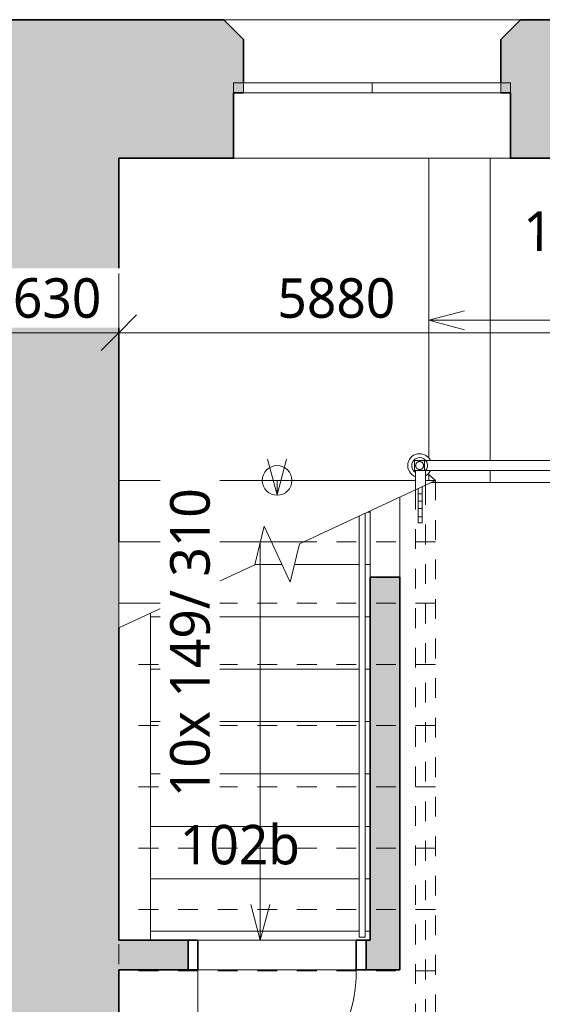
# Model space of a CAD drawing. Header units: metres. Extents: x -2.5 to 41.7, y -3 to 31.6.
# Tile 7 of 23: x 10.8 to 13.4, y 9.8 to 14.7. Entities that reach past the tile are written whole.
import ezdxf

# ---------------------------------------------------------------- set-up
doc = ezdxf.new("R2010")
doc.units = ezdxf.units.M
for name, pattern in [('AV - Cerch_ 1 tecka 2mm', [0.004, 0.002, -0.001, 0, -0.001]), ('AV - Cerch_ 2 tecky 2mm', [0.0038, 0.002, -0.0006, 0, -0.0006, 0, -0.0006]), ('AV - Cerch_ 2 tecky 4mm', [0.008, 0.004, -0.0015, 0, -0.001, 0, -0.0015])]:
    doc.linetypes.add(name, pattern=pattern)
doc.layers.add('AV-KOTY', color=5, linetype='Continuous', lineweight=13, true_color=0x0000ff)
doc.layers.add('AV-MISTNOSTI', color=5, linetype='Continuous', lineweight=5, true_color=0x0000ff)
for name, color, linetype, lineweight in [('AV-KOTY-100', 7, 'Continuous', 5), ('AV-SRAFY', 7, 'Continuous', 35), ('AV-STAVBA', 7, 'Continuous', 18)]:
    doc.layers.add(name, color=color, linetype=linetype, lineweight=lineweight)
doc.styles.add('Trebuchet MS', font='trebuc.ttf', dxfattribs={"height": 0.2})
doc.styles.add('Trebuchet MS_B', font='trebuc.ttf', dxfattribs={"height": 0.2})
doc.dimstyles.new('2_mm_-_O_-_Blue_-_mm', dxfattribs={"dimscale": 0.3048, "dimtxt": 0.20619, "dimasz": 0.590551, "dimexe": 0.393701, "dimexo": 0.0625, "dimgap": 0.065617, "dimtad": 1, "dimdec": 0, "dimlfac": 1000, "dimzin": 0, "dimdsep": 46, "dimtxsty": 'Trebuchet MS', "dimblk1": 'OBLIQUE', "dimblk2": 'OBLIQUE', "dimsah": 1, "dimcen": 0.09, "dimazin": 0, "dimtfac": 1, "dimtdec": 4, "dimtix": 1, "dimtmove": 0, "dimatfit": 3, "dimfxl": 0.984252, "dimfxlon": 1, "dimtvp": 1, "dimtfill": 1, "dimtolj": 1, "dimtzin": 0, "dimarcsym": 2})
doc.dimstyles.new('2_mm_-_O_-_Blue_-_mm_1', dxfattribs={"dimscale": 0.3048, "dimtxt": 0.20619, "dimasz": 0.590551, "dimexe": 0.393701, "dimexo": 0.0625, "dimgap": 0.065617, "dimtad": 1, "dimdec": 0, "dimlfac": 1000, "dimzin": 0, "dimdsep": 46, "dimtxsty": 'Trebuchet MS', "dimblk1": 'OBLIQUE', "dimblk2": 'OBLIQUE', "dimsah": 1, "dimcen": 0.09, "dimazin": 0, "dimtfac": 1, "dimtdec": 4, "dimtix": 1, "dimtmove": 2, "dimatfit": 3, "dimfxl": 0.984252, "dimfxlon": 1, "dimtvp": 1, "dimtfill": 1, "dimtolj": 1, "dimtzin": 0, "dimarcsym": 2})

# ---------------------------------------------------------------- blocks, each defined once
blk = doc.blocks.new('DO_1-L_Obl__členěné_11 - 800x2070-V3-1NP')
at = {"layer": 'AV-STAVBA', "lineweight": 35}
for p, q in [((-0.4, 0.075), (-0.45, 0.075)), ((-0.4, -0.075), (-0.4, 0.075)), ((0.45, 0.075), (0.4, 0.075)), ((0.4, 0.075), (0.4, -0.075)), ((-0.45, -0.075), (-0.4, -0.075)), ((0.4, -0.075), (0.45, -0.075))]:
    blk.add_line(p, q, dxfattribs=at)
at = {"layer": 'AV-STAVBA'}
for p, q in [((-0.45, 0.075), (-0.45, -0.075)), ((-0.45, 0.075), (-0.4, 0.075)), ((-0.4, -0.075), (-0.4, 0.075)), ((0.4, 0.075), (0.4, -0.075)), ((0.45, 0.075), (0.4, 0.075)), ((0.45, -0.075), (0.45, 0.075)), ((-0.4, -0.075), (-0.4, -0.875))]:
    blk.add_line(p, q, dxfattribs=at)
at = {"layer": 'AV-STAVBA', "linetype": 'AV - Cerch_ 1 tecka 2mm'}
for p, q in [((-0.4, 0.075), (0.4, 0.075)), ((0.4, -0.075), (-0.4, -0.075))]:
    blk.add_line(p, q, dxfattribs=at)
at = {"layer": 'AV-STAVBA'}
blk.add_arc((-0.4, -0.075), 0.8, 270, 0, dxfattribs=at)
blk = doc.blocks.new('Railing - Railing-1022394-1NP')
at = {"layer": 'AV-STAVBA'}
for p, q in [((12.5298, 12.2522), (12.5298, 10.1082)), ((12.4998, 12.2382), (12.4998, 10.1082)), ((12.5298, 10.1082), (12.4998, 10.1082))]:
    blk.add_line(p, q, dxfattribs=at)
blk = doc.blocks.new('WI_2222_bez středního sloupku - 1400x3440-1056768-1NP')
at = {"layer": 'AV-STAVBA'}
for p, q in [((-0.7, -0.02), (-0.7, 0.03)), ((-0.7, 0.03), (0.7, 0.03)), ((0, 0.03), (-0.65, 0.03)), ((-0.65, 0.03), (-0.65, -0.02)), ((-0.65, -0.02), (-0.65, 0.03)), ((0.65, 0.03), (0, 0.03)), ((0, 0.03), (0, -0.02)), ((0, 0.03), (0, -0.02)), ((0.65, 0.03), (0.65, -0.02)), ((0.65, -0.02), (0.65, 0.03)), ((0.7, -0.02), (0.7, 0.03)), ((-0.7, -0.02), (0.7, -0.02)), ((-0.65, -0.02), (0, -0.02)), ((0, -0.02), (0.65, -0.02))]:
    blk.add_line(p, q, dxfattribs=at)
blk = doc.blocks.new('Railing - BA_Zdobný sloupek zábradlí-1391636-1NP')
at = {"layer": 'AV-STAVBA'}
for p, q in [((0.025, 0.025), (-0.025, 0.025)), ((-0.025, 0.025), (-0.025, -0.025)), ((0.025, -0.025), (0.025, 0.025)), ((-0.025, -0.025), (0.025, -0.025))]:
    blk.add_line(p, q, dxfattribs=at)
at = {"layer": 'AV-STAVBA', "flags": 128}
for points in [[(0.02, 0), (0.02, 0.0008), (0.0199, 0.0016), (0.0199, 0.0024), (0.0197, 0.0032), (0.0196, 0.004), (0.0194, 0.0048), (0.0192, 0.0055), (0.019, 0.0063), (0.0187, 0.007), (0.0184, 0.0078), (0.0181, 0.0085), (0.0177, 0.0092), (0.0174, 0.0099), (0.0169, 0.0106), (0.0165, 0.0113), (0.016, 0.0119), (0.0156, 0.0126), (0.015, 0.0132), (0.0145, 0.0138), (0.0139, 0.0143), (0.0133, 0.0149), (0.0127, 0.0154), (0.0121, 0.0159), (0.0115, 0.0164), (0.0108, 0.0168), (0.0101, 0.0172), (0.0094, 0.0176), (0.0087, 0.018), (0.008, 0.0183), (0.0072, 0.0186), (0.0065, 0.0189), (0.0057, 0.0192), (0.005, 0.0194), (0.0042, 0.0196), (0.0034, 0.0197), (0.0026, 0.0198), (0.0018, 0.0199), (0.001, 0.02), (0.0002, 0.02), (-0.0006, 0.02), (-0.0014, 0.02), (-0.0022, 0.0199), (-0.003, 0.0198), (-0.0038, 0.0196), (-0.0045, 0.0195), (-0.0053, 0.0193), (-0.0061, 0.0191), (-0.0068, 0.0188), (-0.0076, 0.0185), (-0.0083, 0.0182), (-0.009, 0.0178), (-0.0097, 0.0175), (-0.0104, 0.0171), (-0.0111, 0.0166), (-0.0118, 0.0162), (-0.0124, 0.0157), (-0.013, 0.0152), (-0.0136, 0.0146), (-0.0142, 0.0141), (-0.0147, 0.0135), (-0.0153, 0.0129), (-0.0158, 0.0123), (-0.0163, 0.0116), (-0.0167, 0.011), (-0.0171, 0.0103), (-0.0175, 0.0096), (-0.0179, 0.0089), (-0.0182, 0.0082), (-0.0186, 0.0074), (-0.0188, 0.0067), (-0.0191, 0.0059), (-0.0193, 0.0052), (-0.0195, 0.0044), (-0.0197, 0.0036), (-0.0198, 0.0028), (-0.0199, 0.002), (-0.02, 0.0012), (-0.02, 0.0004), (-0.02, 0)], [(-0.02, 0), (-0.02, -0.0008), (-0.0199, -0.0016), (-0.0199, -0.0024), (-0.0197, -0.0032), (-0.0196, -0.004), (-0.0194, -0.0048), (-0.0192, -0.0055), (-0.019, -0.0063), (-0.0187, -0.007), (-0.0184, -0.0078), (-0.0181, -0.0085), (-0.0177, -0.0092), (-0.0174, -0.0099), (-0.0169, -0.0106), (-0.0165, -0.0113), (-0.016, -0.0119), (-0.0156, -0.0126), (-0.015, -0.0132), (-0.0145, -0.0138), (-0.0139, -0.0143), (-0.0133, -0.0149), (-0.0127, -0.0154), (-0.0121, -0.0159), (-0.0115, -0.0164), (-0.0108, -0.0168), (-0.0101, -0.0172), (-0.0094, -0.0176), (-0.0087, -0.018), (-0.008, -0.0183), (-0.0072, -0.0186), (-0.0065, -0.0189), (-0.0057, -0.0192), (-0.005, -0.0194), (-0.0042, -0.0196), (-0.0034, -0.0197), (-0.0026, -0.0198), (-0.0018, -0.0199), (-0.001, -0.02), (-0.0002, -0.02), (0.0006, -0.02), (0.0014, -0.02), (0.0022, -0.0199), (0.003, -0.0198), (0.0038, -0.0196), (0.0045, -0.0195), (0.0053, -0.0193), (0.0061, -0.0191), (0.0068, -0.0188), (0.0076, -0.0185), (0.0083, -0.0182), (0.009, -0.0178), (0.0097, -0.0175), (0.0104, -0.0171), (0.0111, -0.0166), (0.0118, -0.0162), (0.0124, -0.0157), (0.013, -0.0152), (0.0136, -0.0146), (0.0142, -0.0141), (0.0147, -0.0135), (0.0153, -0.0129), (0.0158, -0.0123), (0.0163, -0.0116), (0.0167, -0.011), (0.0171, -0.0103), (0.0175, -0.0096), (0.0179, -0.0089), (0.0182, -0.0082), (0.0186, -0.0074), (0.0188, -0.0067), (0.0191, -0.0059), (0.0193, -0.0052), (0.0195, -0.0044), (0.0197, -0.0036), (0.0198, -0.0028), (0.0199, -0.002), (0.02, -0.0012), (0.02, -0.0004), (0.02, 0)]]:
    blk.add_lwpolyline(points, dxfattribs=at)
at = {"layer": 'AV-STAVBA'}
for radius, start, end in [(0.06, 115.3078, 180), (0.06, 30.6005, 64.6922), (0.04, 49.7548, 180), (0.06, 180, 340.2449), (0.04, 180, 330)]:
    blk.add_arc((0, 0), radius, start, end, dxfattribs=at)
blk = doc.blocks.new('Railing - Railing-1388629-1NP')
at = {"layer": 'AV-STAVBA'}
for p, q in [((12.852, 12.5182), (12.8298, 12.5182)), ((15.6348, 12.5182), (12.852, 12.5182)), ((15.6348, 12.5182), (15.6348, 12.4682)), ((12.852, 12.4682), (12.8348, 12.4682)), ((15.6348, 12.4682), (12.852, 12.4682))]:
    blk.add_line(p, q, dxfattribs=at)
at = {"rotation": 270}
blk.add_blockref('Railing - BA_Zdobný sloupek zábradlí-1391636-1NP', (12.8048, 12.4932), dxfattribs=at)
blk = doc.blocks.new('Railing - BA_Panel zábradlí-1390691-1NP')
at = {"layer": 'AV-STAVBA'}
for p, q in [((-0.0274, 0.0638), (-0.0274, 0.0377)), ((-0.0074, 0.0377), (-0.0074, 0.0726)), ((-0.0274, 0), (-0.0274, 0.0377)), ((-0.0074, 0.0377), (-0.0274, 0.0377)), ((-0.0274, -0.0377), (-0.0274, 0)), ((-0.0274, 0), (-0.0074, 0)), ((-0.0074, 0.0377), (-0.0074, 0)), ((-0.0074, 0), (-0.0074, -0.0377)), ((-0.0274, -0.0377), (-0.0274, -0.08)), ((-0.0274, -0.0377), (-0.0074, -0.0377)), ((-0.0074, -0.08), (-0.0074, -0.0377)), ((-0.0274, -0.08), (-0.0074, -0.08)), ((-0.0274, -0.11), (-0.0274, -0.08)), ((-0.0074, -0.08), (-0.0074, -0.11)), ((-0.0274, -0.11), (-0.0074, -0.11))]:
    blk.add_line(p, q, dxfattribs=at)
blk = doc.blocks.new('Railing - Railing-1390515-1NP')
at = {"layer": 'AV-STAVBA'}
for p, q in [((12.7848, 12.4682), (12.7848, 12.3711)), ((12.8298, 12.4682), (12.8348, 12.4682)), ((12.8348, 12.4682), (12.8348, 12.3944)), ((12.7848, 12.3711), (12.8348, 12.3944))]:
    blk.add_line(p, q, dxfattribs=at)
at = {"layer": 'AV-STAVBA', "linetype": 'AV - Cerch_ 2 tecky 2mm'}
for p, q in [((12.7848, 12.3711), (12.7848, 9.6277)), ((12.8348, 12.3944), (12.8348, 9.6277)), ((12.7848, 9.6277), (12.7848, 9.5882)), ((12.8348, 9.6277), (12.8348, 9.5882)), ((12.8348, 9.5882), (12.7848, 9.5882))]:
    blk.add_line(p, q, dxfattribs=at)
blk.add_blockref('Railing - BA_Panel zábradlí-1390691-1NP', (12.8248, 12.3132))
blk = doc.blocks.new('DIMBLOCK28-1NP')
at = {"layer": 'AV-KOTY-100', "color": 5, "true_color": 0x0000ff}
for p, q in [((10.6548, 13.1646), (10.6548, 13.4646)), ((11.2848, 13.1646), (11.2848, 13.4646)), ((10.6548, 13.1646), (10.7448, 13.2546)), ((11.2848, 13.1646), (11.3748, 13.2546)), ((10.6548, 13.1646), (10.5648, 13.0746)), ((10.6548, 13.1646), (11.2848, 13.1646)), ((10.6548, 13.1646), (10.6548, 13.0446)), ((11.2848, 13.1646), (11.1948, 13.0746)), ((11.2848, 13.1646), (11.2848, 13.0446))]:
    blk.add_line(p, q, dxfattribs=at)
at = {"layer": 'AV-KOTY-100', "color": 0, "insert": (10.7496, 13.4405), "char_height": 0.2, "width": 0.528406, "attachment_point": 1, "line_spacing_factor": 1.048425, "style": 'Trebuchet MS', "bg_fill": 3, "box_fill_scale": 1.25, "bg_fill_color": 256, "bg_fill_true_color": 13158600, "bg_fill_transparency": 0}
blk.add_mtext('630', dxfattribs=at)
blk = doc.blocks.new('_Oblique')
at = {"color": 0, "linetype": 'ByBlock', "lineweight": -2}
blk.add_line((-0.5, -0.5), (0.5, 0.5), dxfattribs=at)
blk = doc.blocks.new('DIMBLOCK29-1NP')
at = {"layer": 'AV-KOTY-100', "color": 5, "true_color": 0x0000ff}
for p, q in [((11.2848, 13.1646), (11.2848, 13.4646)), ((17.1648, 13.1646), (17.1648, 13.4646)), ((11.2848, 13.1646), (11.3748, 13.2546)), ((17.1648, 13.1646), (17.2548, 13.2546)), ((11.2848, 13.1646), (11.1948, 13.0746)), ((11.2848, 13.1646), (17.1648, 13.1646)), ((11.2848, 13.1646), (11.2848, 13.0446)), ((17.1648, 13.1646), (17.0748, 13.0746)), ((17.1648, 13.1646), (17.1648, 13.0446))]:
    blk.add_line(p, q, dxfattribs=at)
at = {"layer": 'AV-KOTY-100', "color": 0, "insert": (12.0861, 13.4405), "char_height": 0.2, "width": 0.704541, "attachment_point": 1, "line_spacing_factor": 1.048425, "style": 'Trebuchet MS', "bg_fill": 3, "box_fill_scale": 1.25, "bg_fill_color": 256, "bg_fill_true_color": 13158600, "bg_fill_transparency": 0}
blk.add_mtext('5880', dxfattribs=at)

msp = doc.modelspace()

# ---------------------------------------------------------------- hatches: boundary and pattern name
at = {"layer": 'AV-SRAFY', "lineweight": 18}
h = msp.add_hatch(color=256, dxfattribs=at)
h.paths.add_polyline_path([(17.1648, 14.0482), (17.4148, 14.0482), (17.4148, 14.7482), (16.6148, 14.7482), (16.5148, 14.6482), (16.5148, 14.3782), (16.5648, 14.3782), (16.5648, 14.0482)])
h.paths.add_polyline_path([(15.1648, 14.0482), (15.1648, 14.3782), (15.2148, 14.3782), (15.2148, 14.6482), (15.1148, 14.7482), (13.3148, 14.7482), (13.2148, 14.6482), (13.2148, 14.3782), (13.2648, 14.3782), (13.2648, 14.0482), (14.6705, 14.0482)])
h.paths.add_polyline_path([(11.2848, 14.0482), (11.8648, 14.0482), (11.8648, 14.3782), (11.9148, 14.3782), (11.9148, 14.6482), (11.8148, 14.7482), (10.6548, 14.7482), (10.6548, 14.0482)])
for points in [[(10.6548, 12.5982), (11.2848, 12.5982), (11.2848, 14.0482), (10.6548, 14.0482), (10.6548, 12.9629)], [(12.5548, 10.0932), (12.7048, 10.0932), (12.7048, 11.9279), (12.5548, 11.9279), (12.5548, 11.8688)]]:
    msp.add_hatch(color=256, dxfattribs=at).paths.add_polyline_path(points)
h = msp.add_hatch(color=256, dxfattribs=at)
h.paths.add_polyline_path([(10.6548, 8.0382), (11.2848, 8.0382), (11.2848, 8.5482), (10.6548, 8.5482)])
h.paths.add_polyline_path([(11.2848, 9.5982), (11.2848, 12.5982), (10.6548, 12.5982), (10.6548, 9.5982)])
h = msp.add_hatch(color=256, dxfattribs=at)
h.paths.add_polyline_path([(12.7048, 9.9432), (12.7048, 10.0932), (12.5348, 10.0932), (12.5348, 9.9432)])
h.paths.add_polyline_path([(11.6348, 9.9432), (11.6348, 10.0932), (11.2848, 10.0932), (11.2848, 9.9432)])

# ---------------------------------------------------------------- linework, layer by layer
at = {"layer": 'AV-KOTY'}
for p, q in [((12.852, 13.2282), (13.032, 13.2764)), ((13.162, 13.2282), (12.852, 13.2282)), ((12.852, 13.2282), (13.032, 13.18)), ((13.472, 13.2282), (13.162, 13.2282)), ((12.0848, 12.3447), (12.0366, 12.5247)), ((12.0848, 12.3447), (12.133, 12.5247)), ((12.0848, 12.4177), (12.0848, 12.3447)), ((11.9998, 12.1082), (11.9998, 11.9932)), ((11.9998, 11.9932), (11.9998, 11.7282)), ((11.9998, 11.7282), (11.9998, 11.4632)), ((11.9998, 11.4632), (11.9998, 11.1982)), ((11.9998, 11.1982), (11.9998, 10.9332)), ((11.9998, 10.9332), (11.9998, 10.6682)), ((11.9998, 10.6682), (11.9998, 10.4032)), ((11.9998, 10.4032), (11.9998, 10.1382)), ((11.9998, 10.0932), (11.9516, 10.2732)), ((11.9998, 10.0932), (12.048, 10.2732)), ((11.9998, 10.1382), (11.9998, 10.0932))]:
    msp.add_line(p, q, dxfattribs=at)
msp.add_circle((12.0848, 12.4177), 0.075, dxfattribs=at)
at = {"layer": 'AV-STAVBA', "lineweight": 35}
for p, q in [((11.8148, 14.7482), (10.3848, 14.7482)), ((11.9148, 14.6482), (11.8148, 14.7482)), ((13.3148, 14.7482), (13.2148, 14.6482)), ((15.1148, 14.7482), (13.3148, 14.7482)), ((11.9148, 14.4282), (11.9148, 14.6482)), ((13.2148, 14.6482), (13.2148, 14.4282)), ((11.8648, 14.0482), (11.8648, 14.3782)), ((11.8648, 14.3782), (11.9148, 14.3782)), ((13.2148, 14.3782), (13.2648, 14.3782)), ((13.2648, 14.3782), (13.2648, 14.0482)), ((11.2848, 14.0482), (11.8648, 14.0482)), ((11.2848, 12.1077), (11.2848, 14.0482)), ((13.2648, 14.0482), (15.1648, 14.0482)), ((12.7048, 11.9279), (12.5548, 11.9279)), ((12.5548, 11.9279), (12.5548, 10.0932)), ((12.7048, 9.9432), (12.7048, 11.9279)), ((11.2848, 10.0932), (11.2848, 11.6716)), ((11.6348, 10.0932), (11.2848, 10.0932)), ((11.6348, 9.9432), (11.6348, 10.0932)), ((12.5548, 10.0932), (12.5348, 10.0932)), ((12.5348, 10.0932), (12.5348, 9.9432)), ((11.2848, 9.9432), (11.6348, 9.9432)), ((11.2848, 9.5982), (11.2848, 9.9432)), ((12.5348, 9.9432), (12.7048, 9.9432))]:
    msp.add_line(p, q, dxfattribs=at)
at = {"layer": 'AV-STAVBA'}
for p, q in [((11.8148, 14.7482), (13.3148, 14.7482)), ((13.2648, 14.0482), (11.8648, 14.0482)), ((12.852, 12.5301), (12.852, 14.0482)), ((13.162, 12.5182), (13.162, 14.0482)), ((12.852, 12.4177), (12.852, 12.4563)), ((13.162, 12.4082), (13.162, 12.4682)), ((12.7848, 12.4177), (11.2848, 12.4177)), ((12.8848, 12.4177), (12.8348, 12.4177)), ((12.8848, 12.4177), (12.852, 12.4482)), ((13.162, 12.4082), (12.8644, 12.4082)), ((13.472, 12.4082), (13.162, 12.4082)), ((12.7048, 12.3338), (12.7048, 11.9279)), ((12.5548, 12.2582), (12.5427, 12.2582)), ((12.5548, 11.9279), (12.5548, 12.2638)), ((11.2848, 12.1077), (11.2848, 11.7977)), ((11.9997, 12.1077), (11.2848, 12.1077)), ((12.22, 12.1077), (12.0554, 12.1077)), ((12.1088, 11.9932), (11.9719, 11.9932)), ((12.4998, 11.9932), (12.1728, 11.9932)), ((12.5548, 11.9932), (12.5298, 11.9932)), ((11.2848, 11.7977), (11.2848, 11.6716)), ((11.5552, 11.7977), (11.2848, 11.7977)), ((11.4448, 11.7462), (11.4448, 10.1382)), ((12.4998, 11.7282), (11.4448, 11.7282)), ((12.5548, 11.7282), (12.5298, 11.7282)), ((12.4998, 11.4632), (11.4448, 11.4632)), ((12.5548, 11.4632), (12.5298, 11.4632)), ((12.4998, 11.1982), (11.4448, 11.1982)), ((12.5548, 11.1982), (12.5298, 11.1982)), ((12.4998, 10.9332), (11.4448, 10.9332)), ((12.5548, 10.9332), (12.5298, 10.9332)), ((12.4998, 10.6682), (11.4448, 10.6682)), ((12.5548, 10.6682), (12.5298, 10.6682)), ((12.4998, 10.4032), (11.4448, 10.4032)), ((12.5548, 10.4032), (12.5298, 10.4032)), ((11.4448, 10.1382), (11.4448, 10.0932)), ((12.4998, 10.1382), (11.4448, 10.1382)), ((12.5548, 10.1382), (12.5298, 10.1382)), ((11.6848, 10.0932), (12.4848, 10.0932)), ((12.4848, 10.0932), (11.6848, 10.0932)), ((12.4848, 9.9432), (11.6848, 9.9432))]:
    msp.add_line(p, q, dxfattribs=at)
at = {"layer": 'AV-STAVBA', "linetype": 'AV - Cerch_ 2 tecky 4mm'}
for p, q in [((12.852, 12.5301), (12.852, 14.0482)), ((13.162, 12.5182), (13.162, 14.0482)), ((12.852, 12.4177), (12.852, 12.4563)), ((13.162, 12.4082), (13.162, 12.4682)), ((12.7848, 12.4177), (11.2848, 12.4177)), ((12.8848, 12.4177), (12.8348, 12.4177)), ((12.8848, 12.4177), (12.8848, 9.6277)), ((12.5548, 12.2582), (12.5427, 12.2582)), ((11.9997, 12.1077), (11.2848, 12.1077)), ((12.0554, 12.1077), (11.9997, 12.1077)), ((12.0554, 12.1077), (11.9997, 12.1077)), ((12.22, 12.1077), (12.0554, 12.1077)), ((12.8848, 12.1077), (12.22, 12.1077)), ((12.8848, 12.1077), (12.22, 12.1077)), ((12.1088, 11.9932), (11.9719, 11.9932)), ((12.4998, 11.9932), (12.1728, 11.9932)), ((12.5548, 11.9932), (12.5298, 11.9932)), ((11.5552, 11.7977), (11.2848, 11.7977)), ((12.8848, 11.7977), (11.5552, 11.7977)), ((12.8848, 11.7977), (11.5552, 11.7977)), ((12.4998, 11.7282), (11.4448, 11.7282)), ((12.5548, 11.7282), (12.5298, 11.7282)), ((11.2848, 11.6716), (11.2848, 9.6277)), ((12.8848, 11.4877), (11.2848, 11.4877)), ((12.8848, 11.4877), (11.2848, 11.4877)), ((12.4998, 11.4632), (11.4448, 11.4632)), ((12.5548, 11.4632), (12.5298, 11.4632)), ((12.8848, 11.1777), (11.2848, 11.1777)), ((12.8848, 11.1777), (11.2848, 11.1777)), ((12.4998, 11.1982), (11.4448, 11.1982)), ((12.5548, 11.1982), (12.5298, 11.1982)), ((12.4998, 10.9332), (11.4448, 10.9332)), ((12.5548, 10.9332), (12.5298, 10.9332)), ((12.8848, 10.8677), (11.2848, 10.8677)), ((12.8848, 10.8677), (11.2848, 10.8677)), ((12.4998, 10.6682), (11.4448, 10.6682)), ((12.5548, 10.6682), (12.5298, 10.6682)), ((12.8848, 10.5577), (11.2848, 10.5577)), ((12.8848, 10.5577), (11.2848, 10.5577)), ((12.4998, 10.4032), (11.4448, 10.4032)), ((12.5548, 10.4032), (12.5298, 10.4032)), ((12.8848, 10.2477), (11.2848, 10.2477)), ((12.8848, 10.2477), (11.2848, 10.2477)), ((12.4998, 10.1382), (11.4448, 10.1382)), ((12.5548, 10.1382), (12.5298, 10.1382)), ((12.8848, 9.9377), (11.2848, 9.9377)), ((12.8848, 9.9377), (11.2848, 9.9377))]:
    msp.add_line(p, q, dxfattribs=at)
at = {"layer": 'AV-STAVBA', "lineweight": 13}
for p, q in [((12.1981, 12.0975), (12.8848, 12.4177)), ((11.9715, 11.9918), (12.0188, 12.1863)), ((12.0188, 12.1863), (12.1508, 11.9031)), ((12.1508, 11.9031), (12.1981, 12.0975)), ((11.2848, 11.6716), (11.9715, 11.9918))]:
    msp.add_line(p, q, dxfattribs=at)

# ---------------------------------------------------------------- block references
at = {"layer": 'AV-STAVBA'}
for name, p in [('WI_2222_bez středního sloupku - 1400x3440-1056768-1NP', (12.5648, 14.3982)), ('Railing - Railing-1388629-1NP', (0, 0)), ('Railing - Railing-1390515-1NP', (0, 0)), ('Railing - Railing-1022394-1NP', (0, 0)), ('DO_1-L_Obl__členěné_11 - 800x2070-V3-1NP', (12.0848, 10.0182))]:
    msp.add_blockref(name, p, dxfattribs=at)

# ---------------------------------------------------------------- texts
at = {"layer": 'AV-KOTY', "lineweight": 5, "insert": (13.329, 13.779), "char_height": 0.2, "width": 2.044303, "attachment_point": 1, "rotation": 359.9257, "style": 'Trebuchet MS', "bg_fill": 3, "box_fill_scale": 1.25, "bg_fill_color": 256, "bg_fill_true_color": 13158600, "bg_fill_transparency": 0}
msp.add_mtext('10x 149/ 310', dxfattribs=at)
at = {"layer": 'AV-MISTNOSTI', "insert": (11.593, 10.6758), "char_height": 0.2, "width": 0.801687, "attachment_point": 1, "style": 'Trebuchet MS_B'}
msp.add_mtext('102b', dxfattribs=at)

# ---------------------------------------------------------------- next in the draw order: texts
at = {"layer": 'AV-KOTY', "lineweight": 5, "insert": (11.5441, 10.8161), "char_height": 0.2, "width": 2.044303, "attachment_point": 1, "rotation": 90, "style": 'Trebuchet MS', "bg_fill": 3, "box_fill_scale": 1.25, "bg_fill_color": 256, "bg_fill_true_color": 13158600, "bg_fill_transparency": 0}
msp.add_mtext('10x 149/ 310', dxfattribs=at)

# ---------------------------------------------------------------- next in the draw order: dimensions: what is measured, and where the dimension line sits
at = {"layer": 'AV-KOTY', "lineweight": 5}
dim = msp.add_linear_dim(base=(11.2848, 13.1646), p1=(10.6548, 13.4646), p2=(11.2848, 13.4646), dimstyle='2_mm_-_O_-_Blue_-_mm', override={"dimpost": '<>', "dimfxl": 0.63}, dxfattribs=at)
dim.commit()
dim.dimension.update_dxf_attribs({"geometry": 'DIMBLOCK28-1NP', "text_midpoint": (10.9698, 13.2867)})

# ---------------------------------------------------------------- next in the draw order: dimensions: what is measured, and where the dimension line sits
dim = msp.add_linear_dim(base=(17.1648, 13.1646), p1=(11.2848, 13.4646), p2=(17.1648, 13.4646), dimstyle='2_mm_-_O_-_Blue_-_mm_1', override={"dimpost": '<>', "dimfxl": 5.88}, dxfattribs=at)
dim.commit()
dim.dimension.update_dxf_attribs({"geometry": 'DIMBLOCK29-1NP', "text_midpoint": (12.4384, 13.3072), "dimtype": 160})

doc.saveas('drawing.dxf')
